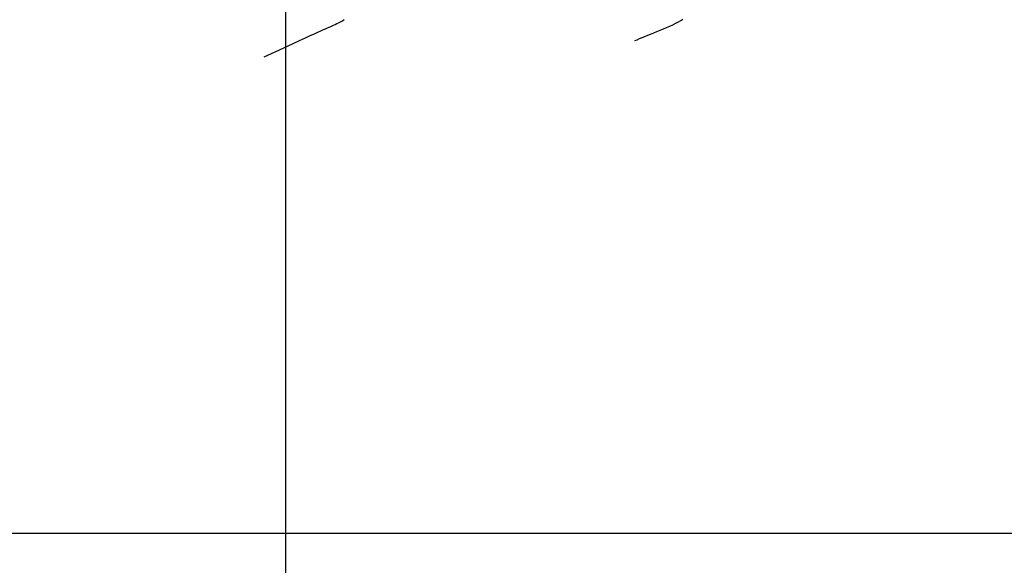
# Model space of a CAD drawing. Header units: millimetres. Extents: x 196436 to 199900, y 8705373 to 8708636.
# Tile 18 of 238: x 197871 to 197978, y 8705897 to 8705956. Entities that reach past the tile are written whole.
import ezdxf

# ---------------------------------------------------------------- set-up
doc = ezdxf.new("R2010")
doc.units = ezdxf.units.MM
doc.header["$LTSCALE"] = 5
doc.layers.add('$CURVAS2', color=40, linetype='Continuous')
doc.layers.add('MALHA', color=9, linetype='Continuous')

msp = doc.modelspace()

# ---------------------------------------------------------------- linework, layer by layer
at = {"layer": '$CURVAS2'}
for points in [[(197897.684, 8705951.977, 713), (197898.864, 8705952.537, 713), (197899.889, 8705953.018, 713), (197900.771, 8705953.429, 713), (197901.526, 8705953.778, 713), (197902.167, 8705954.071, 713), (197902.708, 8705954.316, 713), (197903.163, 8705954.52, 713), (197903.546, 8705954.692, 713), (197903.871, 8705954.838, 713), (197904.147, 8705954.962, 713), (197904.383, 8705955.068, 713), (197904.586, 8705955.16, 713), (197904.767, 8705955.241, 713), (197904.933, 8705955.316, 713), (197905.093, 8705955.388, 713), (197905.255, 8705955.46, 713), (197905.427, 8705955.537, 713), (197905.609, 8705955.621, 713), (197905.8, 8705955.714, 713), (197905.999, 8705955.82, 713), (197906.204, 8705955.939, 713), (197906.414, 8705956.076, 713)], [(197938.101, 8705953.76, 714), (197938.359, 8705953.866, 714), (197938.63, 8705953.977, 714), (197938.915, 8705954.094, 714), (197939.212, 8705954.215, 714), (197939.522, 8705954.342, 714), (197939.844, 8705954.473, 714), (197940.177, 8705954.609, 714), (197940.521, 8705954.75, 714), (197940.874, 8705954.895, 714), (197941.232, 8705955.044, 714), (197941.588, 8705955.195, 714), (197941.936, 8705955.348, 714), (197942.27, 8705955.502, 714), (197942.584, 8705955.656, 714), (197942.872, 8705955.809, 714), (197943.128, 8705955.961, 714), (197943.347, 8705956.111, 714)]]:
    msp.add_polyline3d(points, dxfattribs=at)
at = {"layer": 'MALHA'}
for p, q in [((197900, 8708635.599), (197900, 8705384.785)), ((197900, 8708635.599), (197900, 8705384.785)), ((196441.61, 8705900), (199000, 8705900)), ((196441.61, 8705900), (199000, 8705900))]:
    msp.add_line(p, q, dxfattribs=at)

doc.saveas('drawing.dxf')
